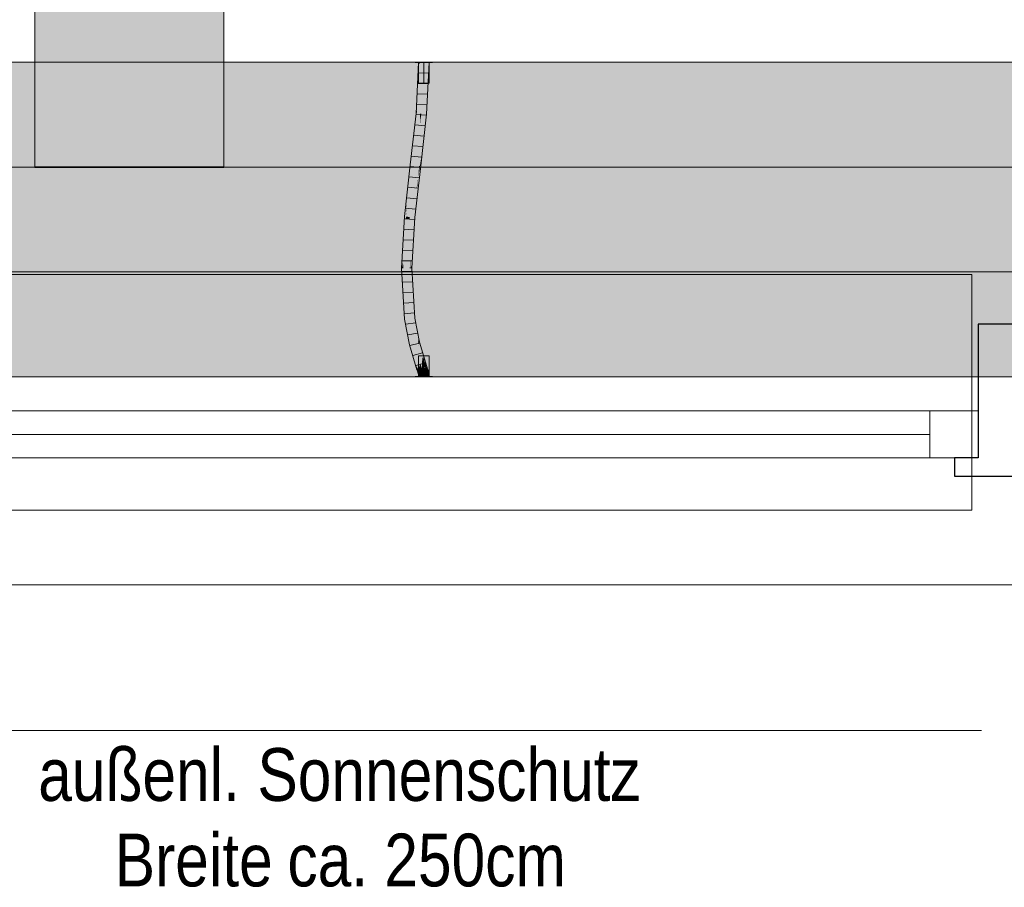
# Model space of a CAD drawing. Extents: x -720 to 300, y 62 to 1107.
# Tile 15 of 117: x -439 to -402, y 189 to 222. Entities that reach past the tile are written whole.
import ezdxf
from ezdxf.lldxf.tags import DXFTag

# ---------------------------------------------------------------- set-up
doc = ezdxf.new("R2010")
doc.units = 0
doc.layers.get('0').update_dxf_attribs({"lineweight": 35})
for name, color, linetype, lineweight, true_color in [('00_Beschriftung UZ', 3, 'Continuous', 13, 0x00ff00), ('30 -33 Aussenwände- 7 Fassade_ Elemente', 7, 'Continuous', 9, 0x00aacc), ('30 -35 Decken- 1 Konstruktion-Träger- Stahlbeton', 7, 'grob-A06G9FGE8I', 13, 0x33aa00), ('70 -72 Beschriftung- 1 Beschriftung allgemein', 7, 'Continuous', 9, 0xff6633), ('E_Leerrohr 20', 7, 'Continuous', 13, 0xcc0099), ('E_Leerrohr 20-Shading', 7, 'Continuous', 13, 0xcc0099)]:
    doc.layers.add(name, color=color, linetype=linetype, lineweight=lineweight, true_color=true_color)
doc.layers.add('70 -71 Achsen- 1 Gebäudeachsen', color=7, linetype='STRICHPUNKT2-A06G9FGD8I', lineweight=18)
doc.layers.add('iwb_Schraffur_Unterzug', color=7, linetype='Continuous', lineweight=5, true_color=0xffffcc, plot=False)
doc.styles.get("Standard").update_dxf_attribs({"font": 'ARIALN.TTF'})
tags = doc.linetypes.add('grob-A06G9FGE8I', pattern=[14, 3, -8, 3]).pattern_tags.tags
tags[8:9] = [DXFTag(74, 4), DXFTag(75, 0), DXFTag(340, '0'), DXFTag(46, 0.0), DXFTag(50, 0.0), DXFTag(44, 0.0), DXFTag(45, 0.0)]
tags[6:7] = [DXFTag(74, 4), DXFTag(75, 0), DXFTag(340, '0'), DXFTag(46, 0.0), DXFTag(50, 0.0), DXFTag(44, 0.0), DXFTag(45, 0.0)]
tags[4:5] = [DXFTag(74, 4), DXFTag(75, 0), DXFTag(340, '0'), DXFTag(46, 0.0), DXFTag(50, 0.0), DXFTag(44, 0.0), DXFTag(45, 0.0)]
tags = doc.linetypes.add('STRICHPUNKT2', pattern=[12.7, 6.35, -3.175, 0, -3.175]).pattern_tags.tags
tags[10:11] = [DXFTag(74, 4), DXFTag(75, 0), DXFTag(340, '0'), DXFTag(46, 0.0), DXFTag(50, 0.0), DXFTag(44, 0.0), DXFTag(45, 0.0)]
tags[8:9] = [DXFTag(74, 4), DXFTag(75, 0), DXFTag(340, '0'), DXFTag(46, 0.0), DXFTag(50, 0.0), DXFTag(44, 0.0), DXFTag(45, 0.0)]
tags[6:7] = [DXFTag(74, 4), DXFTag(75, 0), DXFTag(340, '0'), DXFTag(46, 0.0), DXFTag(50, 0.0), DXFTag(44, 0.0), DXFTag(45, 0.0)]
tags[4:5] = [DXFTag(74, 4), DXFTag(75, 0), DXFTag(340, '0'), DXFTag(46, 0.0), DXFTag(50, 0.0), DXFTag(44, 0.0), DXFTag(45, 0.0)]
tags = doc.linetypes.add('STRICHPUNKT2-A06G9FGD8I', pattern=[12.7, 6.35, -3.175, 0, -3.175]).pattern_tags.tags
tags[10:11] = [DXFTag(74, 4), DXFTag(75, 0), DXFTag(340, '0'), DXFTag(46, 0.0), DXFTag(50, 0.0), DXFTag(44, 0.0), DXFTag(45, 0.0)]
tags[8:9] = [DXFTag(74, 4), DXFTag(75, 0), DXFTag(340, '0'), DXFTag(46, 0.0), DXFTag(50, 0.0), DXFTag(44, 0.0), DXFTag(45, 0.0)]
tags[6:7] = [DXFTag(74, 4), DXFTag(75, 0), DXFTag(340, '0'), DXFTag(46, 0.0), DXFTag(50, 0.0), DXFTag(44, 0.0), DXFTag(45, 0.0)]
tags[4:5] = [DXFTag(74, 4), DXFTag(75, 0), DXFTag(340, '0'), DXFTag(46, 0.0), DXFTag(50, 0.0), DXFTag(44, 0.0), DXFTag(45, 0.0)]

# ---------------------------------------------------------------- blocks, each defined once
blk = doc.blocks.new('Shading-A06G9FED8I', base_point=(-424.274, 216.193))
at = {"layer": 'E_Leerrohr 20-Shading', "color": 223, "true_color": 0xc57fb4}
for points in [[(-424.279, 220.739), (-424.304, 219.431), (-424.216, 220.835), (-424.263, 219.907)], [(-424.279, 220.739), (-424.216, 220.835), (-424.274, 220.835)], [(-423.974, 218.863), (-423.874, 220.835), (-424.032, 218.868), (-424.016, 219.201)], [(-423.874, 220.835), (-423.933, 220.835), (-424.016, 219.201)], [(-424.339, 219.033), (-424.279, 220.739), (-424.351, 218.894), (-424.373, 218.896)], [(-424.304, 219.431), (-424.279, 220.739), (-424.339, 219.033)], [(-424.304, 219.431), (-424.314, 218.891), (-424.263, 219.907)], [(-424.343, 218.894), (-424.314, 218.891), (-424.339, 219.033), (-424.304, 219.431)], [(-424.343, 218.894), (-424.339, 219.033), (-424.351, 218.894)], [(-424.849, 212.099), (-424.93, 212.988), (-424.89, 212.327)], [(-424.93, 212.988), (-424.801, 211.83), (-424.911, 212.988)], [(-424.93, 212.988), (-424.849, 212.099), (-424.801, 211.83), (-424.801, 211.829)], [(-424.801, 211.83), (-424.871, 212.988), (-424.911, 212.988)], [(-424.473, 211.075), (-424.538, 212.988), (-424.589, 212.988)], [(-424.473, 211.075), (-424.463, 211.89), (-424.538, 212.988), (-424.53, 212.988)], [(-424.812, 211.04), (-424.754, 211.046), (-424.89, 212.327), (-424.849, 212.099)], [(-424.849, 212.099), (-424.754, 211.046), (-424.801, 211.829)], [(-424.463, 211.89), (-424.473, 211.075), (-424.453, 211.077)], [(-424.414, 211.081), (-424.463, 211.89), (-424.453, 211.077)], [(-424.473, 211.075), (-424.295, 210.145), (-424.453, 211.077)], [(-424.295, 210.145), (-424.414, 211.081), (-424.453, 211.077)], [(-424.295, 210.145), (-424.291, 210.185), (-424.414, 211.081), (-424.404, 211.027)], [(-424.754, 211.046), (-424.812, 211.04), (-424.57, 210.077), (-424.627, 210.063)], [(-424.291, 210.185), (-424.274, 210.346), (-424.404, 211.027)], [(-424.285, 210.147), (-424.249, 210.156), (-424.291, 210.186), (-424.274, 210.346)], [(-424.238, 210.158), (-424.274, 210.346), (-424.249, 210.156)], [(-424.287, 209.132), (-424.57, 210.077), (-424.404, 209.321), (-424.627, 210.063)], [(-424.291, 210.185), (-424.295, 210.145), (-424.286, 210.147)], [(-424.286, 210.147), (-424.295, 210.145), (-424.263, 210.036)], [(-424.286, 210.147), (-424.285, 210.147), (-424.291, 210.185), (-424.291, 210.186)], [(-424.263, 210.036), (-424.285, 210.147), (-424.286, 210.147)], [(-424.145, 209.663), (-424.249, 210.156), (-424.285, 210.147)], [(-424.263, 210.036), (-424.133, 209.603), (-424.285, 210.147), (-424.145, 209.663)], [(-423.96, 209.231), (-424.238, 210.158), (-424.133, 209.603), (-424.249, 210.156)], [(-423.96, 209.231), (-424.133, 209.603), (-424.016, 209.214)], [(-424.404, 209.321), (-424.343, 209.115), (-424.302, 209.128)], [(-424.287, 209.132), (-424.404, 209.321), (-424.302, 209.128)], [(-423.954, 209.215), (-424.016, 209.214), (-424.004, 209.197)], [(-424.016, 209.214), (-424.009, 209.195), (-424.004, 209.197)], [(-424.302, 209.128), (-424.343, 209.115), (-424.282, 209.097), (-424.33, 209.079)], [(-424.275, 209.099), (-424.287, 209.132), (-424.282, 209.097), (-424.302, 209.128)], [(-424.221, 208.896), (-424.276, 208.89), (-424.221, 208.859), (-424.274, 208.859)], [(-424.221, 208.859), (-424.219, 208.859), (-424.221, 208.896), (-424.219, 208.897)], [(-424.219, 208.859), (-424.218, 208.859), (-424.219, 208.897), (-424.218, 208.897)], [(-424.216, 208.859), (-424.218, 208.897), (-424.218, 208.859), (-424.218, 208.897)], [(-423.874, 208.859), (-423.881, 208.934), (-423.933, 208.859), (-423.937, 208.928)], [(-423.874, 208.859), (-423.878, 208.934), (-423.881, 208.934)]]:
    blk.add_solid(points, dxfattribs=at)
at = {"layer": 'E_Leerrohr 20-Shading', "color": 231, "true_color": 0xe17fc9}
for points in [[(-424.173, 218.88), (-424.074, 220.835), (-424.263, 219.907), (-424.216, 220.835)], [(-424.074, 220.835), (-424.173, 218.88), (-424.103, 218.874)], [(-424.103, 218.874), (-424.032, 218.868), (-424.074, 220.835), (-424.016, 219.201)], [(-424.016, 219.201), (-423.933, 220.835), (-424.074, 220.835)], [(-424.263, 219.907), (-424.314, 218.891), (-424.226, 218.884)], [(-424.173, 218.88), (-424.263, 219.907), (-424.226, 218.884)], [(-424.446, 217.718), (-424.226, 218.884), (-424.314, 218.891)], [(-424.446, 217.718), (-424.394, 216.911), (-424.226, 218.884), (-424.204, 218.605)], [(-424.204, 218.605), (-424.394, 216.911), (-424.21, 218.433), (-424.334, 216.905)], [(-424.21, 218.432), (-424.26, 216.896), (-424.173, 218.88), (-424.253, 216.895)], [(-424.253, 216.895), (-424.133, 217.971), (-424.173, 218.88), (-424.103, 218.874)], [(-424.204, 218.605), (-424.173, 218.88), (-424.226, 218.884)], [(-424.204, 218.605), (-424.21, 218.432), (-424.173, 218.88)], [(-424.133, 217.971), (-424.032, 218.868), (-424.103, 218.874)], [(-424.334, 216.905), (-424.26, 216.896), (-424.21, 218.433)], [(-424.446, 217.718), (-424.534, 216.927), (-424.467, 216.92)], [(-424.394, 216.911), (-424.446, 217.718), (-424.467, 216.92)], [(-424.618, 214.943), (-424.534, 216.927), (-424.759, 214.955)], [(-424.534, 216.927), (-424.618, 214.943), (-424.467, 216.92), (-424.476, 216.604)], [(-424.491, 216.057), (-424.394, 216.911), (-424.467, 216.92)], [(-424.491, 216.057), (-424.26, 216.896), (-424.394, 216.911)], [(-424.491, 216.057), (-424.349, 216.052), (-424.26, 216.896), (-424.263, 216.81)], [(-424.263, 216.81), (-424.253, 216.895), (-424.26, 216.896)], [(-424.618, 214.943), (-424.491, 216.057), (-424.476, 216.604)], [(-424.618, 214.943), (-424.616, 214.943), (-424.491, 216.057), (-424.49, 216.057)], [(-424.49, 216.057), (-424.616, 214.943), (-424.443, 216.055), (-424.51, 214.934)], [(-424.51, 214.934), (-424.477, 214.931), (-424.443, 216.055), (-424.349, 216.052)], [(-424.854, 212.988), (-424.763, 214.879), (-424.863, 213.129)], [(-424.854, 212.988), (-424.73, 212.988), (-424.763, 214.879), (-424.622, 214.867)], [(-424.622, 214.867), (-424.618, 214.943), (-424.763, 214.879), (-424.759, 214.955)], [(-424.73, 212.988), (-424.611, 212.988), (-424.622, 214.867), (-424.594, 213.307)], [(-424.622, 214.867), (-424.594, 213.307), (-424.616, 214.943), (-424.51, 214.934)], [(-424.616, 214.943), (-424.618, 214.943), (-424.622, 214.867)], [(-424.594, 213.307), (-424.589, 212.988), (-424.51, 214.934), (-424.477, 214.931)], [(-424.611, 212.988), (-424.589, 212.988), (-424.594, 213.307)], [(-424.871, 212.988), (-424.854, 212.988), (-424.863, 213.129)], [(-424.801, 211.83), (-424.613, 211.06), (-424.871, 212.988), (-424.854, 212.988)], [(-424.613, 211.06), (-424.73, 212.988), (-424.854, 212.988)], [(-424.589, 212.988), (-424.73, 212.988), (-424.473, 211.075), (-424.613, 211.06)], [(-424.801, 211.83), (-424.754, 211.046), (-424.664, 211.055)], [(-424.613, 211.06), (-424.801, 211.83), (-424.664, 211.055)], [(-424.433, 210.111), (-424.664, 211.055), (-424.57, 210.077), (-424.754, 211.046)], [(-424.433, 210.111), (-424.613, 211.06), (-424.664, 211.055)], [(-424.473, 211.075), (-424.613, 211.06), (-424.295, 210.145), (-424.433, 210.111)], [(-424.204, 209.35), (-424.433, 210.111), (-424.287, 209.132), (-424.57, 210.077)], [(-424.263, 210.036), (-424.295, 210.145), (-424.204, 209.35), (-424.433, 210.111)], [(-424.147, 209.266), (-424.133, 209.603), (-424.248, 209.864), (-424.263, 210.036)], [(-424.204, 209.35), (-424.151, 209.173), (-424.248, 209.864), (-424.147, 209.266)], [(-424.097, 209.19), (-424.133, 209.603), (-424.133, 209.179), (-424.147, 209.266)], [(-424.016, 209.214), (-424.133, 209.603), (-424.097, 209.19)], [(-424.204, 209.35), (-424.287, 209.132), (-424.245, 209.145)], [(-424.142, 209.147), (-424.151, 209.173), (-424.253, 209.107), (-424.245, 209.145)], [(-424.151, 209.173), (-424.204, 209.35), (-424.245, 209.145)], [(-424.147, 209.266), (-424.151, 209.173), (-424.133, 209.179)], [(-424.097, 209.19), (-424.151, 209.173), (-424.095, 209.164), (-424.142, 209.147)], [(-424.095, 209.164), (-424.016, 209.214), (-424.097, 209.19)], [(-424.092, 209.136), (-424.029, 209.158), (-424.095, 209.164), (-424.021, 209.191)], [(-424.029, 209.158), (-423.999, 209.168), (-424.021, 209.191), (-424.009, 209.195)], [(-424.021, 209.191), (-424.009, 209.195), (-424.016, 209.214)], [(-424.245, 209.145), (-424.287, 209.132), (-424.253, 209.107), (-424.275, 209.099)], [(-424.253, 209.107), (-424.275, 209.099), (-424.26, 209.077), (-424.266, 209.075)], [(-424.26, 209.077), (-424.266, 209.075), (-424.263, 209.066)], [(-424.115, 209.07), (-424.132, 209.122), (-424.263, 209.066), (-424.26, 209.077)], [(-424.115, 209.07), (-424.263, 209.066), (-424.249, 209.026)], [(-424.132, 209.122), (-424.142, 209.147), (-424.26, 209.077), (-424.253, 209.107)], [(-424.115, 209.07), (-424.249, 209.026), (-424.099, 209.018), (-424.235, 208.98)], [(-424.221, 208.984), (-424.235, 208.98), (-424.219, 208.938), (-424.224, 208.937)], [(-424.22, 208.913), (-424.219, 208.913), (-424.224, 208.937), (-424.219, 208.938)], [(-424.086, 208.965), (-424.099, 209.018), (-424.219, 208.938), (-424.221, 208.984)], [(-424.219, 208.913), (-424.22, 208.913), (-424.218, 208.897)], [(-424.219, 208.913), (-424.082, 208.944), (-424.219, 208.938), (-424.086, 208.965)], [(-424.218, 208.897), (-424.077, 208.912), (-424.219, 208.913), (-424.082, 208.944)], [(-424.218, 208.897), (-424.219, 208.913), (-424.218, 208.897)], [(-424.077, 208.912), (-424.218, 208.897), (-424.074, 208.859), (-424.216, 208.859)], [(-424.095, 209.164), (-424.142, 209.147), (-424.092, 209.136), (-424.132, 209.122)], [(-424.092, 209.136), (-424.132, 209.122), (-424.086, 209.079), (-424.115, 209.07)], [(-424.114, 209.07), (-424.115, 209.07), (-424.097, 209.018), (-424.099, 209.018)], [(-424.082, 209.022), (-424.086, 209.079), (-424.097, 209.018), (-424.114, 209.07)], [(-424.082, 209.022), (-424.099, 209.018), (-424.078, 208.967), (-424.086, 208.965)], [(-424.086, 209.079), (-424.043, 209.093), (-424.092, 209.136), (-424.029, 209.158)], [(-424.082, 209.022), (-424.056, 209.029), (-424.086, 209.079), (-424.043, 209.093)], [(-424.078, 208.967), (-424.086, 208.965), (-424.075, 208.912), (-424.077, 208.912)], [(-424.078, 208.967), (-424.066, 208.969), (-424.082, 209.022), (-424.056, 209.029)], [(-424.075, 208.912), (-424.072, 208.913), (-424.078, 208.967), (-424.066, 208.969)], [(-424.075, 208.912), (-424.077, 208.912), (-424.074, 208.859)], [(-424.074, 208.859), (-424.072, 208.913), (-424.075, 208.912)], [(-424.074, 208.859), (-423.933, 208.859), (-424.072, 208.913), (-423.937, 208.928)], [(-424.072, 208.913), (-423.937, 208.928), (-424.066, 208.969), (-423.947, 208.993)], [(-424.066, 208.969), (-423.947, 208.993), (-424.056, 209.029), (-423.962, 209.055)], [(-424.056, 209.029), (-423.962, 209.055), (-424.043, 209.093), (-423.98, 209.113)], [(-424.043, 209.093), (-423.98, 209.113), (-424.029, 209.158), (-423.999, 209.168)]]:
    blk.add_solid(points, dxfattribs=at)
at = {"layer": 'E_Leerrohr 20-Shading', "color": 223, "true_color": 0xc67fb4}
for points in [[(-424.404, 218.615), (-424.523, 217.55), (-424.534, 216.927), (-424.577, 216.932)], [(-424.389, 218.692), (-424.534, 216.927), (-424.343, 218.894), (-424.446, 217.718)], [(-424.404, 218.615), (-424.534, 216.927), (-424.389, 218.692)], [(-424.411, 218.114), (-424.446, 217.718), (-424.314, 218.891)], [(-424.343, 218.894), (-424.411, 218.114), (-424.314, 218.891)], [(-424.389, 218.692), (-424.373, 218.896), (-424.404, 218.615)], [(-424.373, 218.896), (-424.389, 218.692), (-424.351, 218.894)], [(-424.389, 218.692), (-424.343, 218.894), (-424.351, 218.894)], [(-424.133, 217.971), (-424.176, 217.211), (-423.974, 218.863), (-424.103, 217.706)], [(-424.133, 217.971), (-423.974, 218.863), (-424.032, 218.868)], [(-424.212, 216.971), (-424.133, 217.971), (-424.223, 216.892), (-424.253, 216.895)], [(-424.176, 217.211), (-424.133, 217.971), (-424.212, 216.971)], [(-424.523, 217.55), (-424.592, 216.934), (-424.577, 216.932)], [(-424.176, 217.211), (-424.195, 216.889), (-424.103, 217.706)], [(-424.218, 216.891), (-424.195, 216.889), (-424.212, 216.971), (-424.176, 217.211)], [(-424.759, 214.955), (-424.534, 216.927), (-424.76, 214.955)], [(-424.592, 216.934), (-424.721, 215.409), (-424.723, 215.276), (-424.725, 215.256)], [(-424.592, 216.934), (-424.723, 215.276), (-424.577, 216.932)], [(-424.723, 215.276), (-424.534, 216.927), (-424.577, 216.932)], [(-424.721, 215.409), (-424.592, 216.934), (-424.708, 215.92)], [(-424.218, 216.891), (-424.404, 215.053), (-424.274, 216.193)], [(-424.218, 216.891), (-424.292, 216.436), (-424.404, 215.053), (-424.319, 216.105)], [(-424.349, 216.052), (-424.294, 216.419), (-424.263, 216.81)], [(-424.294, 216.419), (-424.292, 216.436), (-424.263, 216.81), (-424.253, 216.895)], [(-424.253, 216.895), (-424.292, 216.436), (-424.223, 216.892)], [(-424.292, 216.436), (-424.218, 216.891), (-424.223, 216.892)], [(-424.274, 216.193), (-424.195, 216.889), (-424.218, 216.891)], [(-424.218, 216.891), (-424.212, 216.971), (-424.223, 216.892)], [(-424.294, 216.419), (-424.349, 216.052), (-424.302, 216.32), (-424.332, 216.083)], [(-424.332, 216.083), (-424.319, 216.105), (-424.302, 216.32)], [(-424.319, 216.105), (-424.292, 216.436), (-424.294, 216.419)], [(-424.43, 214.927), (-424.319, 216.105), (-424.477, 214.931), (-424.332, 216.083)], [(-424.319, 216.105), (-424.43, 214.927), (-424.404, 215.096)], [(-424.396, 215.148), (-424.319, 216.105), (-424.404, 215.096)], [(-424.817, 214.96), (-424.76, 214.955), (-424.708, 215.92), (-424.721, 215.409)], [(-424.721, 215.409), (-424.76, 214.955), (-424.725, 215.256)], [(-424.76, 214.955), (-424.843, 214.062), (-424.763, 214.879), (-424.863, 213.129)], [(-424.817, 214.96), (-424.828, 214.765), (-424.76, 214.955), (-424.843, 214.062)], [(-424.763, 214.879), (-424.759, 214.955), (-424.76, 214.955)], [(-424.589, 212.988), (-424.43, 214.927), (-424.477, 214.931)], [(-424.589, 212.988), (-424.521, 213.149), (-424.43, 214.927), (-424.419, 214.926)], [(-424.43, 214.927), (-424.419, 214.926), (-424.404, 215.096)], [(-424.404, 215.053), (-424.396, 215.148), (-424.419, 214.926), (-424.404, 215.096)], [(-424.843, 214.062), (-424.828, 214.765), (-424.891, 213.55), (-424.895, 213.602)], [(-424.863, 213.129), (-424.843, 214.062), (-424.864, 213.126), (-424.891, 213.55)], [(-424.908, 213.371), (-424.93, 212.988), (-424.911, 212.988)], [(-424.871, 212.988), (-424.908, 213.371), (-424.911, 212.988)], [(-424.895, 213.602), (-424.908, 213.371), (-424.891, 213.55)], [(-424.891, 213.55), (-424.908, 213.371), (-424.864, 213.126), (-424.871, 212.988)], [(-424.521, 213.149), (-424.589, 212.988), (-424.538, 212.988)], [(-424.53, 212.988), (-424.521, 213.149), (-424.538, 212.988)], [(-424.004, 209.197), (-424.009, 209.195), (-423.988, 209.172), (-423.999, 209.168)], [(-423.944, 209.188), (-423.954, 209.215), (-423.988, 209.172), (-424.004, 209.197)], [(-423.988, 209.172), (-423.999, 209.168), (-423.957, 209.121), (-423.98, 209.113)], [(-423.924, 209.132), (-423.944, 209.188), (-423.957, 209.121), (-423.988, 209.172)], [(-424.282, 209.097), (-424.33, 209.079), (-424.268, 209.074), (-424.321, 209.055)], [(-424.249, 209.026), (-424.263, 209.066), (-424.321, 209.055), (-424.268, 209.074)], [(-424.249, 209.026), (-424.321, 209.055), (-424.305, 209.008)], [(-424.249, 209.026), (-424.305, 209.008), (-424.236, 208.98), (-424.291, 208.965)], [(-424.236, 208.98), (-424.291, 208.965), (-424.226, 208.937), (-424.282, 208.925)], [(-424.266, 209.075), (-424.275, 209.099), (-424.268, 209.074), (-424.282, 209.097)], [(-424.223, 208.91), (-424.226, 208.937), (-424.277, 208.897), (-424.282, 208.925)], [(-424.221, 208.896), (-424.223, 208.91), (-424.276, 208.89), (-424.277, 208.897)], [(-424.263, 209.066), (-424.266, 209.075), (-424.268, 209.074)], [(-424.235, 208.98), (-424.249, 209.026), (-424.236, 208.98), (-424.249, 209.026)], [(-424.224, 208.937), (-424.235, 208.98), (-424.226, 208.937), (-424.236, 208.98)], [(-424.221, 208.896), (-424.219, 208.897), (-424.226, 208.937), (-424.225, 208.937)], [(-424.225, 208.937), (-424.219, 208.897), (-424.224, 208.937), (-424.219, 208.897)], [(-424.219, 208.897), (-424.218, 208.897), (-424.224, 208.937)], [(-423.957, 209.121), (-423.98, 209.113), (-423.927, 209.065), (-423.962, 209.055)], [(-423.927, 209.065), (-423.962, 209.055), (-423.9, 209.003), (-423.947, 208.993)], [(-423.906, 209.071), (-423.924, 209.132), (-423.927, 209.065), (-423.957, 209.121)], [(-423.9, 209.003), (-423.947, 208.993), (-423.881, 208.934), (-423.937, 208.928)], [(-423.89, 209.005), (-423.906, 209.071), (-423.9, 209.003), (-423.927, 209.065)], [(-423.888, 208.991), (-423.89, 209.005), (-423.897, 208.989), (-423.9, 209.003)], [(-423.881, 208.934), (-423.878, 208.934), (-423.897, 208.989), (-423.888, 208.991)]]:
    blk.add_solid(points, dxfattribs=at)
blk = doc.blocks.new('Shading-A06G9FEF8I', base_point=(-424.074, 220.047))
at = {"layer": 'E_Leerrohr 20-Shading', "color": 213, "true_color": 0xd67fc0}
for points in [[(-424.404, 220.847), (-424.404, 220.835), (-424.369, 220.847), (-424.369, 220.835)], [(-424.369, 220.835), (-424.074, 220.835), (-424.369, 220.847), (-424.074, 220.847)], [(-424.274, 220.047), (-424.074, 220.047), (-424.274, 220.835), (-424.074, 220.835)], [(-424.074, 220.847), (-424.074, 220.835), (-424.009, 220.847), (-424.009, 220.835)], [(-424.074, 220.047), (-423.874, 220.047), (-424.074, 220.835), (-423.874, 220.835)], [(-424.009, 220.835), (-423.744, 220.835), (-424.009, 220.847), (-423.744, 220.847)]]:
    blk.add_solid(points, dxfattribs=at)
blk = doc.blocks.new('Shading-A06G9FEH8I', base_point=(-423.874, 209.647))
at = {"layer": 'E_Leerrohr 20-Shading', "color": 213, "true_color": 0xd67fc0}
for points in [[(-424.074, 209.647), (-424.274, 209.647), (-424.074, 208.859), (-424.274, 208.859)], [(-423.874, 209.647), (-424.074, 209.647), (-423.874, 208.859), (-424.074, 208.859)], [(-424.166, 208.859), (-424.404, 208.859), (-424.166, 208.847), (-424.404, 208.847)], [(-424.074, 208.847), (-424.074, 208.859), (-424.166, 208.847), (-424.166, 208.859)], [(-424.009, 208.859), (-424.074, 208.859), (-424.009, 208.847), (-424.074, 208.847)], [(-423.744, 208.847), (-423.744, 208.859), (-424.009, 208.847), (-424.009, 208.859)]]:
    blk.add_solid(points, dxfattribs=at)
blk = doc.blocks.new('Referenz-A06G9FGF8I')
at = {"layer": '00_Beschriftung UZ', "color": 0, "linetype": 'Continuous', "lineweight": 5, "ltscale": 0.13}
blk.add_line((-0.806, 220.847), (-682.312, 220.847), dxfattribs=at)
at = {"layer": '30 -33 Aussenwände- 7 Fassade_ Elemente', "color": 0, "linetype": 'Continuous', "ltscale": 0.13}
for p, q in [((-306.806, 220.847), (-449.806, 220.847)), ((-447.406, 207.547), (-402.939, 207.547)), ((-402.939, 207.547), (-402.939, 205.747)), ((-402.939, 205.747), (-447.406, 205.747)), ((-452.906, 200.907), (-303.706, 200.907))]:
    blk.add_line(p, q, dxfattribs=at)
at = {"layer": '30 -33 Aussenwände- 7 Fassade_ Elemente', "color": 0}
for p, q in [((-403.173, 212.747), (-447.173, 212.747)), ((-403.173, 207.547), (-403.173, 212.747)), ((-445.573, 207.547), (-404.773, 207.547)), ((-404.773, 207.547), (-404.773, 205.747)), ((-404.773, 207.547), (-403.173, 207.547)), ((-403.173, 207.547), (-403.173, 205.747)), ((-445.573, 206.647), (-404.773, 206.647)), ((-404.773, 205.747), (-445.573, 205.747)), ((-403.173, 205.747), (-404.773, 205.747)), ((-403.173, 205.747), (-403.173, 203.747)), ((-403.173, 203.747), (-447.173, 203.747))]:
    blk.add_line(p, q, dxfattribs=at)
at = {"layer": '30 -33 Aussenwände- 7 Fassade_ Elemente', "color": 0, "linetype": 'Continuous', "lineweight": -2, "ltscale": 0.25}
for p, q in [((-402.939, 210.847), (-402.939, 205.747)), ((-400.539, 210.847), (-402.939, 210.847)), ((-402.939, 205.747), (-403.839, 205.747)), ((-403.839, 205.747), (-403.839, 205.047)), ((-403.839, 205.047), (-399.639, 205.047))]:
    blk.add_line(p, q, dxfattribs=at)
at = {"layer": '30 -33 Aussenwände- 7 Fassade_ Elemente', "color": 0, "linetype": 'Continuous', "lineweight": 18, "ltscale": 0.18}
for p, q in [((-404.773, 205.747), (-404.773, 207.547)), ((-404.773, 207.547), (-402.939, 207.547)), ((-402.939, 207.547), (-402.939, 205.747)), ((-404.773, 206.647), (-445.573, 206.647)), ((-402.939, 205.747), (-404.773, 205.747))]:
    blk.add_line(p, q, dxfattribs=at)
at = {"layer": '30 -35 Decken- 1 Konstruktion-Träger- Stahlbeton', "color": 0}
for p, q in [((-438.906, 216.847), (-438.906, 763.847)), ((-431.706, 216.847), (-431.706, 763.847)), ((5.694, 216.847), (-682.312, 216.847)), ((5.694, 208.847), (-682.312, 208.847))]:
    blk.add_line(p, q, dxfattribs=at)
at = {"layer": '30 -35 Decken- 1 Konstruktion-Träger- Stahlbeton', "color": 0, "linetype": 'Continuous', "lineweight": 35, "ltscale": 0.35}
blk.add_line((-438.906, 216.847), (-431.706, 216.847), dxfattribs=at)
at = {"layer": '70 -71 Achsen- 1 Gebäudeachsen', "color": 0, "linetype": 'STRICHPUNKT2-A06G9FGD8I', "ltscale": 0.18}
blk.add_line((-682.312, 212.847), (77.244, 212.847), dxfattribs=at)
at = {"layer": '70 -72 Beschriftung- 1 Beschriftung allgemein', "color": 0, "linetype": 'Continuous', "ltscale": 0.13}
blk.add_line((-402.806, 195.349), (-449.806, 195.349), dxfattribs=at)
at = {"layer": '70 -72 Beschriftung- 1 Beschriftung allgemein', "color": 0, "linetype": 'Continuous', "ltscale": 0.13, "char_height": 2.01377, "attachment_point": 1}
for s, insert in [('{\\fArial Narrow;außenl.}', (-438.782, 194.671)), ('{\\fArial Narrow;Sonnenschutz}', (-430.422, 194.671)), ('{\\fArial Narrow;Breite}', (-435.864, 191.409)), ('{\\fArial Narrow;250cm}', (-425.583, 191.409)), ('{\\fArial Narrow;ca.}', (-429.278, 191.409))]:
    blk.add_mtext(s, dxfattribs=dict(at, insert=insert))
blk = doc.blocks.new('Referenz-A06G9FGH8I')
at = {"layer": 'iwb_Schraffur_Unterzug', "linetype": 'Continuous', "ltscale": 0.13}
blk.add_hatch(color=256, dxfattribs=at).paths.add_polyline_path([(-434.906, 216.847), (-438.906, 216.847), (-438.906, 763.847), (-431.706, 763.847), (-431.706, 216.847)])
for points in [[(-682.312, 220.847), (-2.306, 220.847), (-682.312, 218.594)], [(-682.312, 218.594), (-2.306, 220.847), (-2.306, 208.847)], [(-682.312, 218.594), (-2.306, 208.847), (-682.312, 213.352)], [(-682.312, 213.352), (-2.306, 208.847), (-682.312, 208.847)]]:
    blk.add_solid(points, dxfattribs=at)
blk = doc.blocks.new('Enddeckel-A06G9FK38I')
at = {"color": 0, "linetype": 'ByBlock', "lineweight": -2, "ltscale": 0.13}
for p, q in [((-424.274, 209.647), (-424.274, 208.859)), ((-424.157, 209.647), (-424.274, 209.647)), ((-423.991, 209.647), (-424.157, 209.647)), ((-423.874, 209.647), (-423.991, 209.647)), ((-423.874, 208.859), (-423.874, 209.647)), ((-424.404, 208.859), (-424.404, 208.847)), ((-424.211, 208.859), (-424.404, 208.859)), ((-424.211, 208.847), (-424.404, 208.847)), ((-424.157, 208.859), (-424.274, 208.859)), ((-423.937, 208.859), (-424.211, 208.859)), ((-423.937, 208.847), (-424.211, 208.847)), ((-423.991, 208.859), (-424.157, 208.859)), ((-423.874, 208.859), (-423.991, 208.859)), ((-423.744, 208.859), (-423.937, 208.859)), ((-423.744, 208.847), (-423.937, 208.847)), ((-423.744, 208.847), (-423.744, 208.859))]:
    blk.add_line(p, q, dxfattribs=at)
at = {"color": 0, "linetype": 'STRICHPUNKT2', "lineweight": 5, "ltscale": 0.13}
blk.add_line((-424.074, 208.859), (-424.074, 209.647), dxfattribs=at)
blk = doc.blocks.new('Enddeckel-A06G9FK58I')
at = {"color": 0, "linetype": 'ByBlock', "lineweight": -2, "ltscale": 0.13}
for p, q in [((-424.404, 220.847), (-424.404, 220.835)), ((-424.404, 220.847), (-424.211, 220.847)), ((-424.404, 220.835), (-424.211, 220.835)), ((-424.274, 220.835), (-424.274, 220.047)), ((-424.274, 220.835), (-424.157, 220.835)), ((-424.211, 220.847), (-423.937, 220.847)), ((-424.211, 220.835), (-423.937, 220.835)), ((-424.157, 220.835), (-423.991, 220.835)), ((-423.991, 220.835), (-423.874, 220.835)), ((-423.937, 220.847), (-423.744, 220.847)), ((-423.937, 220.835), (-423.744, 220.835)), ((-423.874, 220.047), (-423.874, 220.835)), ((-423.744, 220.835), (-423.744, 220.847)), ((-424.274, 220.047), (-424.157, 220.047)), ((-424.157, 220.047), (-423.991, 220.047)), ((-423.991, 220.047), (-423.874, 220.047))]:
    blk.add_line(p, q, dxfattribs=at)
at = {"color": 0, "linetype": 'STRICHPUNKT2', "lineweight": 5, "ltscale": 0.13}
blk.add_line((-424.074, 220.835), (-424.074, 220.047), dxfattribs=at)
blk = doc.blocks.new('Flexrohr-A06G9FK98I')
at = {"color": 0, "linetype": 'ByBlock', "lineweight": -2, "ltscale": 0.13}
for p, q in [((-424.274, 220.835), (-424.373, 218.896)), ((-424.274, 220.835), (-423.874, 220.835)), ((-423.874, 220.835), (-423.974, 218.863)), ((-424.282, 220.438), (-423.906, 220.432)), ((-424.303, 220.042), (-423.927, 220.029)), ((-424.323, 219.645), (-423.947, 219.627)), ((-424.343, 219.249), (-423.968, 219.224)), ((-424.373, 218.896), (-424.592, 216.934)), ((-424.366, 218.853), (-423.991, 218.822)), ((-423.974, 218.863), (-424.195, 216.889)), ((-424.41, 218.456), (-424.035, 218.423)), ((-424.454, 218.06), (-424.08, 218.025)), ((-424.499, 217.664), (-424.124, 217.626)), ((-424.543, 217.267), (-424.169, 217.227)), ((-424.592, 216.934), (-424.817, 214.96)), ((-424.587, 216.871), (-424.214, 216.829)), ((-424.195, 216.889), (-424.419, 214.926)), ((-424.633, 216.472), (-424.259, 216.432)), ((-424.678, 216.074), (-424.304, 216.036)), ((-424.724, 215.675), (-424.349, 215.64)), ((-424.769, 215.277), (-424.395, 215.243)), ((-424.817, 214.96), (-424.93, 212.988)), ((-424.81, 214.878), (-424.435, 214.847)), ((-424.419, 214.926), (-424.53, 212.988)), ((-424.833, 214.475), (-424.458, 214.451)), ((-424.856, 214.072), (-424.481, 214.055)), ((-424.879, 213.67), (-424.503, 213.659)), ((-424.93, 212.988), (-424.812, 211.04)), ((-424.902, 213.267), (-424.526, 213.263)), ((-424.53, 212.988), (-424.414, 211.081)), ((-424.911, 212.864), (-424.535, 212.867)), ((-424.886, 212.461), (-424.511, 212.472)), ((-424.862, 212.058), (-424.486, 212.076)), ((-424.838, 211.654), (-424.463, 211.681)), ((-424.813, 211.251), (-424.439, 211.286)), ((-424.414, 211.081), (-424.238, 210.159)), ((-424.812, 211.04), (-424.627, 210.063)), ((-424.764, 210.848), (-424.391, 210.897)), ((-424.687, 210.444), (-424.318, 210.514)), ((-424.627, 210.063), (-424.343, 209.115)), ((-424.608, 210.042), (-424.243, 210.132)), ((-424.238, 210.159), (-423.96, 209.231)), ((-424.492, 209.655), (-424.129, 209.753)), ((-424.376, 209.268), (-424.015, 209.374)), ((-423.96, 209.231), (-423.954, 209.215)), ((-423.954, 209.215), (-423.944, 209.188)), ((-423.944, 209.188), (-423.924, 209.132)), ((-424.343, 209.115), (-424.33, 209.079)), ((-424.33, 209.079), (-424.321, 209.055)), ((-424.321, 209.055), (-424.305, 209.008)), ((-424.305, 209.008), (-424.291, 208.965)), ((-424.291, 208.965), (-424.282, 208.925)), ((-424.282, 208.925), (-424.276, 208.89)), ((-424.276, 208.89), (-424.274, 208.859)), ((-424.274, 208.859), (-423.874, 208.859)), ((-424.267, 208.909), (-423.896, 208.966)), ((-423.924, 209.132), (-423.906, 209.071)), ((-423.906, 209.071), (-423.89, 209.005)), ((-423.89, 209.005), (-423.878, 208.934)), ((-423.878, 208.934), (-423.874, 208.859))]:
    blk.add_line(p, q, dxfattribs=at)

msp = doc.modelspace()

# ---------------------------------------------------------------- block references
at = {"color": 8, "lineweight": 25, "ltscale": 0.25, "true_color": 0x808080}
for name in ['Referenz-A06G9FGF8I', 'Referenz-A06G9FGH8I']:
    msp.add_blockref(name, (0, 0), dxfattribs=at)
at = {"layer": 'E_Leerrohr 20'}
for name, p in [('Shading-A06G9FED8I', (-424.274, 216.193)), ('Shading-A06G9FEF8I', (-424.074, 220.047)), ('Shading-A06G9FEH8I', (-423.874, 209.647))]:
    msp.add_blockref(name, p, dxfattribs=at)
at = {"layer": 'E_Leerrohr 20', "ltscale": 0.13}
for name in ['Flexrohr-A06G9FK98I', 'Enddeckel-A06G9FK58I', 'Enddeckel-A06G9FK38I']:
    msp.add_blockref(name, (0, 0), dxfattribs=at)

doc.saveas('drawing.dxf')
